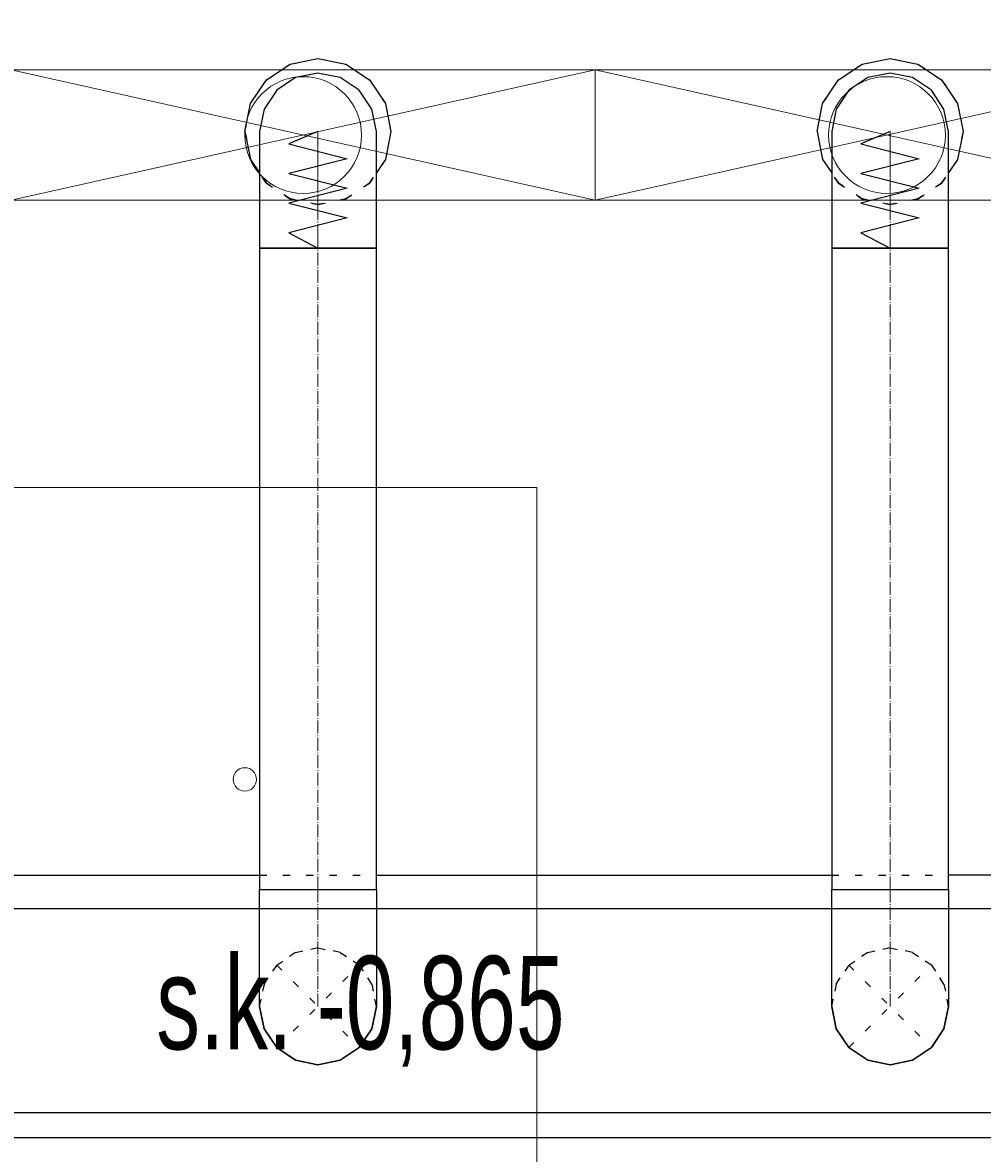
# Model space of a CAD drawing. Header units: centimetres. Extents: x -228435 to 46820, y -89367 to 152985.
# Tile 69 of 256: x -27021 to -25377, y 18259 to 20197. Entities that reach past the tile are written whole.
import ezdxf

# ---------------------------------------------------------------- set-up
doc = ezdxf.new("R2010")
doc.units = ezdxf.units.CM
doc.header["$LTSCALE"] = 50
doc.header["$PDMODE"] = 35
doc.header["$PDSIZE"] = 0.1
for name, pattern in [('CADVENT_CENTERLINE', [9.9, 7.4, -1, 0.5, -1]), ('CADVENT_HIDDEN', [0.8, 0.25, -0.55]), ('Kondygnacja  -0_5$0$HIDDEN', [9.525, 6.35, -3.175]), ('Kondygnacja  -0_5$0$HIDDEN2', [4.7625, 3.175, -1.5875])]:
    doc.linetypes.add(name, pattern=pattern)
doc.layers.get('0').update_dxf_attribs({"color": 8})
doc.layers.get('DEFPOINTS').update_dxf_attribs({"color": 8})
for name, color, linetype in [('01-103-Went PP_poziom-0_5$0$L_Nawiew', 250, 'Continuous'), ('bgde-nawiewDETAILS', 1, 'Continuous'), ('bgde-nawiewEXP', 250, 'Continuous'), ('bgde-nawiewHIDDEN', 250, 'Continuous'), ('Kondygnacja  -0_5$0$ARCH_KONSTR_POWYŻEJ RZUTU', 8, 'Kondygnacja  -0_5$0$HIDDEN'), ('Kondygnacja  -0_5$0$ARCH_KONSTR_POWYŻEJ RZUTU_IST', 8, 'Kondygnacja  -0_5$0$HIDDEN2')]:
    doc.layers.add(name, color=color, linetype=linetype)
for name, color, linetype, lineweight in [('bgde-nawiewCEN', 7, 'Continuous', 13), ('bgde_nawiewnik', 11, 'Continuous', 5), ('Kondygnacja  -0_5$0$ARCH_INFO_WYMIARY', 8, 'Continuous', 9), ('SU Lampy kwadratowe  -05$0$ARCH_SUFITY_PODWIESZANE', 8, 'Continuous', 9)]:
    doc.layers.add(name, color=color, linetype=linetype, lineweight=lineweight)
doc.styles.add('Kondygnacja  -0_5$0$BIKTS', font='bikromsw.shx', dxfattribs={"width": 0.8})
doc.styles.add('Kondygnacja  -0_5$0$Romans', font='Romans.shx', dxfattribs={"width": 0.7})
doc.dimstyles.new('Kondygnacja  -0_5$0$Wymiary 1-100', dxfattribs={"dimtxt": 12, "dimasz": 10, "dimexe": 5, "dimexo": 0, "dimgap": 4, "dimtad": 1, "dimrnd": 0.5, "dimzin": 12, "dimdsep": 46, "dimtxsty": 'Kondygnacja  -0_5$0$Romans', "dimblk": 'Kondygnacja  -0_5$0$_Oblique', "dimcen": 10, "dimdle": 10, "dimclrt": 55, "dimazin": 0, "dimtfac": 1, "dimtmove": 1, "dimatfit": 3, "dimfxl": 8, "dimfxlon": 1, "dimtolj": 1, "dimtzin": 0, "dimarcsym": 0})

# ---------------------------------------------------------------- blocks, each defined once
blk = doc.blocks.new('SU Lampy kwadratowe  -05$0$moduł sufitu')
at = {"layer": 'SU Lampy kwadratowe  -05$0$ARCH_SUFITY_PODWIESZANE'}
blk.add_lwpolyline([(60, -360), (240, -360), (240, -540), (60, -540)], close=True, dxfattribs=at)
blk.add_circle((190, -410), 2, dxfattribs=at)
blk = doc.blocks.new('SU Lampy kwadratowe  -05')
at = {"layer": 'SU Lampy kwadratowe  -05$0$ARCH_SUFITY_PODWIESZANE'}
blk.add_blockref('SU Lampy kwadratowe  -05$0$moduł sufitu', (9260, 6800), dxfattribs=at)
blk = doc.blocks.new('Kondygnacja  -0_5$0$konstrukcja istniejąca -0.5')
at = {"layer": 'Kondygnacja  -0_5$0$ARCH_KONSTR_POWYŻEJ RZUTU_IST', "ltscale": 10}
for points in [[(8738, 6367.89), (9782, 6367.89)], [(9782, 6332.89), (8738, 6332.89)]]:
    blk.add_lwpolyline(points, dxfattribs=at)
at = {"layer": 'Kondygnacja  -0_5$0$ARCH_KONSTR_POWYŻEJ RZUTU_IST', "style": 'Kondygnacja  -0_5$0$BIKTS', "width": 0.7}
blk.add_text('s.k. -0,865', height=16, dxfattribs=at).set_placement((9434.84, 6343.75))
blk = doc.blocks.new('Kondygnacja  -0_5$0$_Oblique')
at = {"color": 0, "linetype": 'ByBlock', "lineweight": -2}
blk.add_line((-0.5, -0.5), (0.5, 0.5), dxfattribs=at)
blk = doc.blocks.new('*D212')
at = {"layer": 'DEFPOINTS', "color": 0}
for p in [(-30586.3, 81900), (-30681.1, 12489.5), (9064, 12489.5)]:
    blk.add_point(p, dxfattribs=at)
at = {"layer": 'Kondygnacja  -0_5$0$ARCH_INFO_WYMIARY', "color": 0, "lineweight": -2}
for p, q in [((-30673.1, 81900), (-30686.1, 81900)), ((-30681.1, 81910), (-30681.1, 12479.5)), ((-30673.1, 12489.5), (-30686.1, 12489.5))]:
    blk.add_line(p, q, dxfattribs=at)
at = {"layer": 'Kondygnacja  -0_5$0$ARCH_INFO_WYMIARY', "color": 0, "lineweight": -2, "xscale": 10, "yscale": 10, "zscale": 10}
for p, rotation in [((-30681.1, 81900), 90), ((-30681.1, 12489.5), 270)]:
    blk.add_blockref('Kondygnacja  -0_5$0$_Oblique', p, dxfattribs=dict(at, rotation=rotation))
at = {"layer": 'Kondygnacja  -0_5$0$ARCH_INFO_WYMIARY', "color": 55, "insert": (-30691.1, 47194.8), "char_height": 12, "attachment_point": 5, "rotation": 90, "style": 'Kondygnacja  -0_5$0$Romans'}
blk.add_mtext('\\A1;69410.5', dxfattribs=at)
blk = doc.blocks.new('*D218')
at = {"layer": 'DEFPOINTS', "color": 0}
for p in [(-29180, 78695), (-24020, 12369.5), (-24020, 12070.3)]:
    blk.add_point(p, dxfattribs=at)
at = {"layer": 'Kondygnacja  -0_5$0$ARCH_INFO_WYMIARY', "color": 0, "lineweight": -2}
for p, q in [((-29190, 12070.3), (-24010, 12070.3)), ((-29180, 12078.3), (-29180, 12065.3)), ((-24020, 12078.3), (-24020, 12065.3))]:
    blk.add_line(p, q, dxfattribs=at)
at = {"layer": 'Kondygnacja  -0_5$0$ARCH_INFO_WYMIARY', "color": 0, "lineweight": -2, "xscale": 10, "yscale": 10, "zscale": 10, "rotation": 180}
blk.add_blockref('Kondygnacja  -0_5$0$_Oblique', (-29180, 12070.3), dxfattribs=at)
at = {"layer": 'Kondygnacja  -0_5$0$ARCH_INFO_WYMIARY', "color": 0, "lineweight": -2, "xscale": 10, "yscale": 10, "zscale": 10}
blk.add_blockref('Kondygnacja  -0_5$0$_Oblique', (-24020, 12070.3), dxfattribs=at)
at = {"layer": 'Kondygnacja  -0_5$0$ARCH_INFO_WYMIARY', "color": 55, "insert": (-26600, 12080.3), "char_height": 12, "attachment_point": 5, "style": 'Kondygnacja  -0_5$0$Romans'}
blk.add_mtext('\\A1;5160', dxfattribs=at)
blk = doc.blocks.new('A$C066D7839')
at = {"layer": 'bgde_nawiewnik'}
for p, q in [((-50, -11.15), (-50, 11.15)), ((-50, 11.15), (50, 11.15)), ((-50, -11.15), (50, 11.15)), ((50, -11.15), (-50, 11.15)), ((50, 11.15), (50, -11.15)), ((50, -11.15), (-50, -11.15))]:
    blk.add_line(p, q, dxfattribs=at)
blk.add_circle((0, 0), 10, dxfattribs=at)

msp = doc.modelspace()

# ---------------------------------------------------------------- linework, layer by layer
at = {"layer": 'bgde-nawiewCEN', "linetype": 'CADVENT_CENTERLINE', "ltscale": 0.06}
for p, q in [((-26514.704, 20009.546), (-26514.704, 20010.02)), ((-26514.704, 20008.421), (-26514.704, 20009.546)), ((-26514.704, 20006.231), (-26514.704, 20008.421)), ((-26514.704, 20002.619), (-26514.704, 20006.231)), ((-26514.704, 19997.231), (-26514.704, 20002.619)), ((-26514.704, 19989.712), (-26514.704, 19997.231)), ((-25534.704, 20009.546), (-25534.704, 20010.02)), ((-25534.704, 20008.421), (-25534.704, 20009.546)), ((-25534.704, 20006.231), (-25534.704, 20008.421)), ((-25534.704, 20002.619), (-25534.704, 20006.231)), ((-25534.704, 19997.231), (-25534.704, 20002.619)), ((-25534.704, 19989.712), (-25534.704, 19997.231)), ((-26514.704, 19979.705), (-26514.704, 19989.712)), ((-26514.704, 19966.857), (-26514.704, 19979.705)), ((-25534.704, 19979.705), (-25534.704, 19989.712)), ((-25534.704, 19966.857), (-25534.704, 19979.705)), ((-26514.704, 19950.812), (-26514.704, 19966.857)), ((-25534.704, 19950.812), (-25534.704, 19966.857)), ((-26514.704, 19931.214), (-26514.704, 19950.812)), ((-25534.704, 19931.214), (-25534.704, 19950.812)), ((-26514.704, 19907.708), (-26514.704, 19931.214)), ((-25534.704, 19907.708), (-25534.704, 19931.214)), ((-26514.704, 19879.94), (-26514.704, 19907.708)), ((-25534.704, 19879.94), (-25534.704, 19907.708)), ((-26514.704, 19828.873), (-26514.704, 19879.94)), ((-25534.704, 19828.873), (-25534.704, 19879.94)), ((-26514.704, 19810.192), (-26514.704, 19828.873)), ((-25534.704, 19810.192), (-25534.704, 19828.873)), ((-26514.704, 18711.102), (-26514.704, 19810.192)), ((-25534.704, 18711.102), (-25534.704, 19810.192)), ((-26514.704, 18711.102), (-26514.704, 18511.102)), ((-25534.704, 18711.102), (-25534.704, 18511.102))]:
    msp.add_line(p, q, dxfattribs=at)
at = {"layer": 'bgde-nawiewDETAILS', "linetype": 'CADVENT_HIDDEN'}
for p, q in [((-26585.415, 18440.392), (-26443.994, 18581.813)), ((-26585.415, 18581.813), (-26443.994, 18440.392)), ((-25605.415, 18440.392), (-25463.994, 18581.813)), ((-25605.415, 18581.813), (-25463.994, 18440.392))]:
    msp.add_line(p, q, dxfattribs=at)
at = {"layer": 'bgde-nawiewEXP', "linetype": 'Continuous'}
for points in [[(-26639.704, 20010.02), (-26630.189, 20057.855), (-26603.093, 20098.408), (-26562.54, 20125.505), (-26514.704, 20135.02), (-26466.869, 20125.505), (-26426.316, 20098.408), (-26399.219, 20057.855), (-26389.704, 20010.02), (-26399.219, 19962.184), (-26414.704, 19939.01)], [(-25659.704, 20010.02), (-25650.189, 20057.855), (-25623.093, 20098.408), (-25582.54, 20125.505), (-25534.704, 20135.02), (-25486.869, 20125.505), (-25446.316, 20098.408), (-25419.219, 20057.855), (-25409.704, 20010.02), (-25419.219, 19962.184), (-25434.704, 19939.01)], [(-26639.704, 20010.02), (-26630.189, 19962.184), (-26614.704, 19939.01)], [(-25659.704, 20010.02), (-25650.189, 19962.184), (-25634.704, 19939.01)], [(-38452.344, 18286.102), (-25343.414, 18286.102), (-25343.414, 18736.102), (-25434.704, 18736.102)], [(-28434.704, 18736.102), (-26614.704, 18736.102)], [(-26414.704, 18736.102), (-25634.704, 18736.102)], [(-25634.704, 18511.102), (-25634.704, 18711.102), (-25434.704, 18711.102), (-25434.704, 18511.102), (-25442.316, 18472.834), (-25463.994, 18440.392), (-25496.436, 18418.714), (-25534.704, 18411.102), (-25572.973, 18418.714)], [(-25634.704, 18511.102), (-25627.092, 18472.834), (-25605.415, 18440.392), (-25572.973, 18418.714), (-25534.704, 18411.102)]]:
    msp.add_lwpolyline(points, dxfattribs=at)
for points in [[(-26614.704, 19966.857), (-26614.704, 19810.192), (-26414.704, 19810.192), (-26414.704, 20010.02), (-26422.316, 20048.288), (-26443.994, 20080.731), (-26476.436, 20102.408), (-26514.704, 20110.02), (-26552.973, 20102.408), (-26585.415, 20080.731), (-26607.092, 20048.288), (-26614.704, 20010.02), (-26614.704, 19979.705)], [(-25634.704, 19979.705), (-25634.704, 19810.192), (-25434.704, 19810.192), (-25434.704, 20010.02), (-25442.316, 20048.288), (-25463.994, 20080.731), (-25496.436, 20102.408), (-25534.704, 20110.02), (-25572.973, 20102.408), (-25605.415, 20080.731), (-25627.092, 20048.288), (-25634.704, 20010.02), (-25634.704, 19989.712)], [(-26614.704, 18711.102), (-26414.704, 18711.102), (-26414.704, 19810.192), (-26614.704, 19810.192)], [(-25634.704, 18711.102), (-25434.704, 18711.102), (-25434.704, 19810.192), (-25634.704, 19810.192)], [(-26614.704, 18511.102), (-26614.704, 18711.102), (-26414.704, 18711.102), (-26414.704, 18511.102), (-26422.316, 18472.834), (-26443.994, 18440.392), (-26476.436, 18418.714), (-26514.704, 18411.102), (-26552.973, 18418.714), (-26585.415, 18440.392), (-26607.092, 18472.834)], [(-26614.704, 18511.102), (-26607.092, 18472.834), (-26585.415, 18440.392), (-26552.973, 18418.714), (-26514.704, 18411.102), (-26476.436, 18418.714), (-26443.994, 18440.392), (-26422.316, 18472.834), (-26414.704, 18511.102), (-26422.316, 18472.834), (-26443.994, 18440.392), (-26476.436, 18418.714), (-26514.704, 18411.102), (-26552.973, 18418.714), (-26585.415, 18440.392), (-26607.092, 18472.834)], [(-25634.704, 18511.102), (-25627.092, 18472.834), (-25605.415, 18440.392), (-25572.973, 18418.714), (-25534.704, 18411.102), (-25496.436, 18418.714), (-25463.994, 18440.392), (-25442.316, 18472.834), (-25434.704, 18511.102), (-25442.316, 18472.834), (-25463.994, 18440.392), (-25496.436, 18418.714), (-25534.704, 18411.102), (-25572.973, 18418.714), (-25605.415, 18440.392), (-25627.092, 18472.834)]]:
    msp.add_lwpolyline(points, close=True, dxfattribs=at)
at = {"layer": 'bgde-nawiewEXP'}
for points in [[(-26514.704, 20010.02), (-26564.704, 19988.741), (-26464.704, 19963.401), (-26564.704, 19938.202), (-26464.704, 19912.939), (-26564.704, 19887.426), (-26464.704, 19862.089), (-26564.704, 19836.652), (-26514.704, 19810.192)], [(-25534.704, 20010.02), (-25584.704, 19988.741), (-25484.704, 19963.401), (-25584.704, 19938.202), (-25484.704, 19912.939), (-25584.704, 19887.426), (-25484.704, 19862.089), (-25584.704, 19836.652), (-25534.704, 19810.192)]]:
    msp.add_lwpolyline(points, dxfattribs=at)
at = {"layer": 'bgde-nawiewHIDDEN', "linetype": 'CADVENT_HIDDEN'}
for points in [[(-26639.704, 20010.02), (-26630.189, 20057.855), (-26603.093, 20098.408), (-26562.54, 20125.505), (-26514.704, 20135.02), (-26466.869, 20125.505), (-26426.316, 20098.408), (-26399.219, 20057.855), (-26389.704, 20010.02), (-26399.219, 19962.184), (-26426.316, 19921.632), (-26466.869, 19894.535), (-26514.704, 19885.02), (-26562.54, 19894.535), (-26603.093, 19921.632), (-26562.54, 19894.535), (-26514.704, 19885.02), (-26466.869, 19894.535), (-26426.316, 19921.632), (-26414.704, 19939.01)], [(-25659.704, 20010.02), (-25650.189, 20057.855), (-25623.093, 20098.408), (-25582.54, 20125.505), (-25534.704, 20135.02), (-25486.869, 20125.505), (-25446.316, 20098.408), (-25419.219, 20057.855), (-25409.704, 20010.02), (-25419.219, 19962.184), (-25446.316, 19921.632), (-25486.869, 19894.535), (-25534.704, 19885.02), (-25582.54, 19894.535), (-25623.093, 19921.632), (-25582.54, 19894.535), (-25534.704, 19885.02), (-25486.869, 19894.535), (-25446.316, 19921.632), (-25434.704, 19939.01)], [(-26639.704, 20010.02), (-26630.189, 19962.184), (-26603.093, 19921.632), (-26614.704, 19939.01)], [(-25659.704, 20010.02), (-25650.189, 19962.184), (-25623.093, 19921.632), (-25634.704, 19939.01)], [(-26614.704, 18736.102), (-26414.704, 18736.102)], [(-25634.704, 18736.102), (-25434.704, 18736.102)]]:
    msp.add_lwpolyline(points, dxfattribs=at)
for points in [[(-26614.704, 18511.102), (-26607.092, 18549.371), (-26585.415, 18581.813), (-26552.973, 18603.49), (-26514.704, 18611.102), (-26476.436, 18603.49), (-26443.994, 18581.813), (-26422.316, 18549.371), (-26414.704, 18511.102), (-26422.316, 18549.371), (-26443.994, 18581.813), (-26476.436, 18603.49), (-26514.704, 18611.102), (-26552.973, 18603.49), (-26585.415, 18581.813), (-26607.092, 18549.371)], [(-25634.704, 18511.102), (-25627.092, 18549.371), (-25605.415, 18581.813), (-25572.973, 18603.49), (-25534.704, 18611.102), (-25496.436, 18603.49), (-25463.994, 18581.813), (-25442.316, 18549.371), (-25434.704, 18511.102), (-25442.316, 18549.371), (-25463.994, 18581.813), (-25496.436, 18603.49), (-25534.704, 18611.102), (-25572.973, 18603.49), (-25605.415, 18581.813), (-25627.092, 18549.371)]]:
    msp.add_lwpolyline(points, close=True, dxfattribs=at)

# ---------------------------------------------------------------- block references
at = {"layer": '01-103-Went PP_poziom-0_5$0$L_Nawiew', "xscale": 10, "yscale": 10, "zscale": 10}
for p in [(-26540, 20003.971, -1152.817), (-25540, 20003.971, -1152.817)]:
    msp.add_blockref('A$C066D7839', p, dxfattribs=at)
at = {"layer": 'Kondygnacja  -0_5$0$ARCH_KONSTR_POWYŻEJ RZUTU', "xscale": 10, "yscale": 10, "zscale": 10}
msp.add_blockref('Kondygnacja  -0_5$0$konstrukcja istniejąca -0.5', (-121140, -45000), dxfattribs=at)
at = {"layer": 'SU Lampy kwadratowe  -05$0$ARCH_SUFITY_PODWIESZANE', "xscale": 10, "yscale": 10, "zscale": 10}
msp.add_blockref('SU Lampy kwadratowe  -05', (-121140, -45000), dxfattribs=at)

# ---------------------------------------------------------------- dimensions: what is measured, and where the dimension line sits
at = {"layer": 'Kondygnacja  -0_5$0$ARCH_INFO_WYMIARY'}
dim = msp.add_linear_dim(base=(-30681.114, 12489.5), p1=(-30586.301, 81900), p2=(9064, 12489.5), angle=90, dimstyle='Kondygnacja  -0_5$0$Wymiary 1-100', dxfattribs=at)
dim.commit()
dim.dimension.update_dxf_attribs({"geometry": '*D212', "text_midpoint": (-30691.114, 47194.75)})
dim = msp.add_linear_dim(base=(-24020, 12070.305), p1=(-29180, 78695), p2=(-24020, 12369.5), dimstyle='Kondygnacja  -0_5$0$Wymiary 1-100', dxfattribs=at)
dim.commit()
dim.dimension.update_dxf_attribs({"geometry": '*D218', "text_midpoint": (-26600, 12080.305)})

doc.saveas('drawing.dxf')
